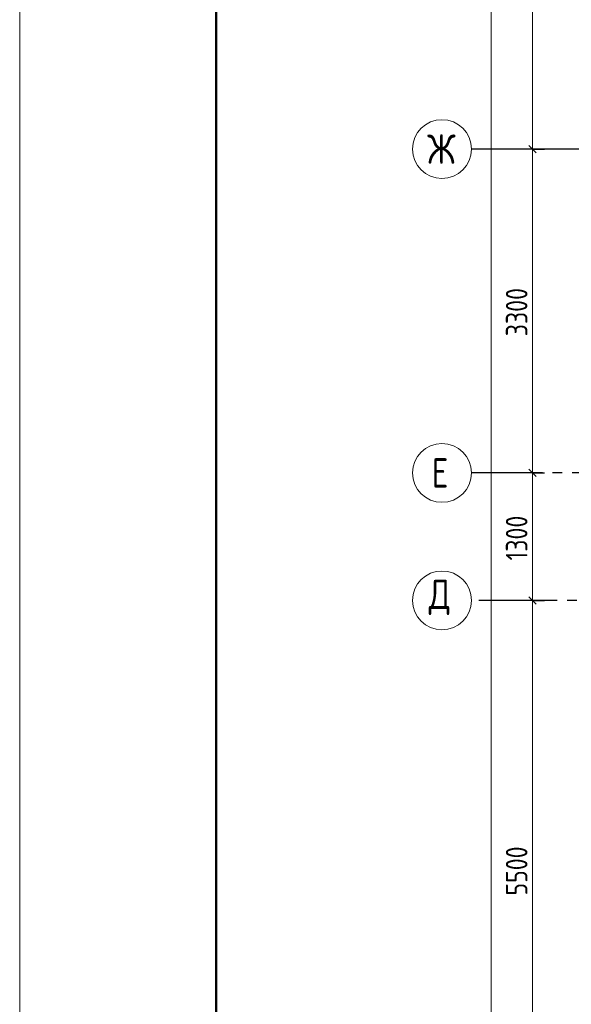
# Model space of a CAD drawing. Header units: millimetres. Extents: x 0 to 43617, y 0 to 59400.
# Tile 2 of 24: x 0 to 5617, y 20414 to 30449. Entities that reach past the tile are written whole.
import ezdxf

# ---------------------------------------------------------------- set-up
doc = ezdxf.new("R2010")
doc.units = ezdxf.units.MM
doc.linetypes.add('______5', pattern=[1100, 800, -100, 100, -100])
doc.layers.add('Standard', color=7, linetype='Continuous', lineweight=25)
doc.layers.add('Оси', color=40, linetype='______5', lineweight=18)
doc.styles.add('GOST 2.304-81', font='txt')
doc.styles.add('ISOCPEUR', font='txt')

msp = doc.modelspace()

# ---------------------------------------------------------------- linework, layer by layer
at = {"layer": 'Standard', "color": 7, "linetype": 'Continuous', "lineweight": 13, "transparency": 33554687}
for p, q in [((5220.5322265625, 29129.99877929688), (5220.5322265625, 32429.99877929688)), ((5220.5322265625, 25829.99877929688), (5220.5322265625, 29129.99877929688)), ((5220.5322265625, 24529.99877929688), (5220.5322265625, 25829.99877929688)), ((5220.5322265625, 19029.99267578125), (5220.5322265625, 24529.99877929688))]:
    msp.add_line(p, q, dxfattribs=at)
at = {"layer": 'Standard', "color": 251, "linetype": 'Continuous', "lineweight": -3, "true_color": 0x656565, "transparency": 33554687}
for p, q in [((5220.5322265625, 29129.99877929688), (5095.5322265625, 29129.99877929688)), ((5220.5322265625, 29129.99877929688), (5345.538330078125, 29129.99877929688)), ((5220.5322265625, 25829.99877929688), (5095.5322265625, 25829.99877929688)), ((5220.5322265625, 25829.99877929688), (5345.538330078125, 25829.99877929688)), ((5220.5322265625, 24529.99877929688), (5095.5322265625, 24529.99877929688)), ((5220.5322265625, 24529.99877929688), (5345.538330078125, 24529.99877929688)), ((5220.5322265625, 24529.99877929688), (5220.5322265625, 24529.99877929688))]:
    msp.add_line(p, q, dxfattribs=at)
at = {"layer": 'Standard', "color": 7, "linetype": 'Continuous', "lineweight": 25, "transparency": 33554687}
for p, q in [((5258.0322265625, 29092.49877929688), (5183.038330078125, 29167.49267578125)), ((5258.0322265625, 25792.49877929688), (5183.038330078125, 25867.49267578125)), ((5258.0322265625, 24492.49877929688), (5183.038330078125, 24567.49267578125))]:
    msp.add_line(p, q, dxfattribs=at)
at = {"layer": 'Standard', "color": 7, "linetype": 'Continuous', "lineweight": 13, "transparency": 33554687}
msp.add_lwpolyline([(0, 0), (42000, 0), (42000, 59400), (0, 59400), (0, 0)], close=True, dxfattribs=at)
for points in [[(42000.00610351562, 59399.99389648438), (0, 59399.99389648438), (0, 0), (42000.00610351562, 0), (42000.00610351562, 59399.99389648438)], [(4801.5380859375, 10630.0048828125), (4801.5380859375, 33448.19965892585), (4801.5380859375, 33448.19965892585), (4801.5380859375, 57119.9951171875)]]:
    msp.add_lwpolyline(points, dxfattribs=at)
at = {"layer": 'Standard', "color": 7, "linetype": 'Continuous', "lineweight": 50, "transparency": 33554687}
msp.add_lwpolyline([(2000, 58900), (41500, 58900), (41500, 500), (2000, 499.9999999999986), (2000, 58900)], close=True, dxfattribs=at)
at = {"layer": 'Standard', "color": 251, "linetype": 'Continuous', "lineweight": -3, "true_color": 0x656565, "transparency": 33554687}
for points in [[(5220.5322265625, 29129.99877929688), (5203.533935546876, 29129.99877929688), (5203.533935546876, 29129.99877929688), (5203.533935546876, 29129.99877929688), (5203.533935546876, 29129.99877929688), (5203.533935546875, 29129.99877929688), (5203.533935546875, 29129.99877929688), (5203.533935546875, 29129.99877929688), (5203.533935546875, 29129.99877929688), (5203.533935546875, 29129.99877929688), (5203.533935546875, 29129.99877929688), (5203.533935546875, 29129.99877929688), (5203.533935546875, 29129.99877929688), (5203.533935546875, 29129.99877929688), (5203.533935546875, 29129.99877929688), (5203.533935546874, 29129.99877929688), (5203.533935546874, 29129.99877929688), (4700, 29129.99877929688)], [(5220.5322265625, 25829.99877929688), (5203.533935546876, 25829.99877929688), (5203.533935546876, 25829.99877929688), (5203.533935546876, 25829.99877929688), (5203.533935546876, 25829.99877929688), (5203.533935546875, 25829.99877929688), (5203.533935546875, 25829.99877929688), (5203.533935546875, 25829.99877929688), (5203.533935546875, 25829.99877929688), (5203.533935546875, 25829.99877929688), (5203.533935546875, 25829.99877929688), (5203.533935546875, 25829.99877929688), (5203.533935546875, 25829.99877929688), (5203.533935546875, 25829.99877929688), (5203.533935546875, 25829.99877929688), (5203.533935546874, 25829.99877929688), (5203.533935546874, 25829.99877929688), (5203.533935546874, 25829.99877929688), (5203.533935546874, 25829.99877929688), (4700, 25829.99877929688)]]:
    msp.add_lwpolyline(points, dxfattribs=at)
at = {"layer": 'Оси', "color": 8, "linetype": '______5', "lineweight": -3, "transparency": 33554687}
for p, q in [((22354.00390625, 29129.99877929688), (4600, 29129.99877929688)), ((29523.9990234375, 25829.99877929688), (4600, 25829.99877929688)), ((34073.9990234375, 24529.99877929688), (4600, 24529.99877929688)), ((34073.9990234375, 24529.99877929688), (4600, 24529.99877929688))]:
    msp.add_line(p, q, dxfattribs=at)
at = {"layer": 'Оси', "color": 7, "linetype": 'Continuous', "lineweight": 13, "transparency": 33554687}
for centre in [(4300, 29129.99877929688), (4300, 25829.99877929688), (4300, 24529.99877929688), (4300, 24529.99877929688)]:
    msp.add_circle(centre, 299.9999932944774, dxfattribs=at)

# ---------------------------------------------------------------- texts
at = {"layer": 'Standard', "color": 7, "linetype": 'Continuous', "lineweight": 25, "transparency": 33554687, "char_height": 220.0000047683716, "attachment_point": 7, "rotation": 90.00000250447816, "style": 'GOST 2.304-81'}
for s, insert, width in [('3300', (5170.5322265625, 27221.96655273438), 641.4758324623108), ('1300', (5170.49560546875, 24937.60986328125), 610.1586937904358), ('5500', (5170.5322265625, 21521.96655273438), 641.4758324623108)]:
    msp.add_mtext(s, dxfattribs=dict(at, insert=insert, width=width))
at = {"layer": 'Оси', "color": 7, "linetype": 'Continuous', "lineweight": 25, "transparency": 33554687, "char_height": 300, "attachment_point": 7, "style": 'ISOCPEUR'}
for s, insert, width in [('\\W0.83;Ж', (4149.993896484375, 28979.99877929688), 424.9999999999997), ('\\W0.78;Е', (4195.001220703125, 25679.99877929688), 326.406521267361), ('\\W0.82;Д', (4164.996337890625, 24379.99877929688), 392.6491477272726)]:
    msp.add_mtext(s, dxfattribs=dict(at, insert=insert, width=width))

doc.saveas('drawing.dxf')
